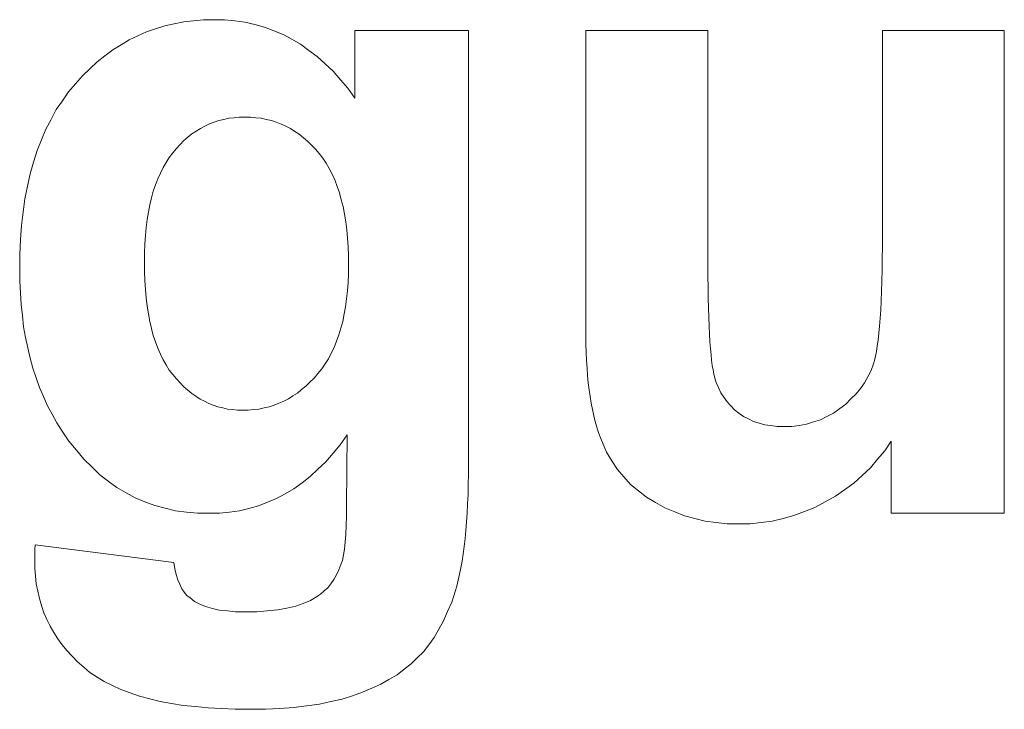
# Model space of a CAD drawing. Extents: x 1101 to 1942, y 41 to 882.
# Tile 40 of 104: x 1259.96 to 1263.66, y 842.89 to 845.48. Entities that reach past the tile are written whole.
import ezdxf

# ---------------------------------------------------------------- set-up
doc = ezdxf.new("R2010")
doc.units = 0
doc.layers.get('0').update_dxf_attribs({"lineweight": 13})
doc.layers.add('Beschriftung', color=7, linetype='Continuous', lineweight=25)

# ---------------------------------------------------------------- blocks, each defined once
blk = doc.blocks.new('Referenz-A03CP7TX1H', base_point=(1202.2632, 90.1338))
at = {"layer": 'Beschriftung', "color": 0, "lineweight": -2}
for p, q in [((1260.473, 845.4461), (1260.5071, 845.4573)), ((1260.5071, 845.4573), (1260.5427, 845.4649)), ((1260.5427, 845.4649), (1260.5784, 845.4725)), ((1260.5784, 845.4725), (1260.6157, 845.4762)), ((1260.6157, 845.4762), (1260.6528, 845.4799)), ((1260.6528, 845.4799), (1260.6918, 845.4799)), ((1260.6918, 845.4799), (1260.7318, 845.4799)), ((1260.7318, 845.4799), (1260.7701, 845.4753)), ((1260.7701, 845.4753), (1260.8083, 845.4708)), ((1260.8083, 845.4708), (1260.845, 845.4616)), ((1260.845, 845.4616), (1260.8815, 845.4523)), ((1260.8815, 845.4523), (1260.9163, 845.4385)), ((1260.374, 845.4048), (1260.4065, 845.4198)), ((1260.4065, 845.4198), (1260.4389, 845.4349)), ((1260.4389, 845.4349), (1260.473, 845.4461)), ((1260.9163, 845.4385), (1260.9511, 845.4247)), ((1260.9511, 845.4247), (1260.9841, 845.4063)), ((1261.2206, 845.1856), (1261.2206, 845.4399)), ((1261.2206, 845.4399), (1261.647, 845.4399)), ((1261.647, 845.4399), (1261.647, 843.8137)), ((1262.0879, 844.2938), (1262.0879, 845.4399)), ((1262.0879, 845.4399), (1262.5453, 845.4399)), ((1262.5453, 845.4399), (1262.5453, 844.6082)), ((1263.2004, 844.6763), (1263.2004, 845.4399)), ((1263.2004, 845.4399), (1263.6577, 845.4399)), ((1263.6577, 845.4399), (1263.6577, 843.6278)), ((1260.3121, 845.3672), (1260.3431, 845.3861)), ((1260.3431, 845.3861), (1260.374, 845.4048)), ((1260.9841, 845.4063), (1261.0171, 845.3879)), ((1261.0171, 845.3879), (1261.0485, 845.3649)), ((1260.2535, 845.3221), (1260.2828, 845.3447)), ((1260.2828, 845.3447), (1260.3121, 845.3672)), ((1261.0485, 845.3649), (1261.0798, 845.3419)), ((1261.0798, 845.3419), (1261.1094, 845.3143)), ((1260.2258, 845.2958), (1260.2535, 845.3221)), ((1261.1094, 845.3143), (1261.1389, 845.2867)), ((1260.172, 845.2395), (1260.1981, 845.2695)), ((1260.1981, 845.2695), (1260.2258, 845.2958)), ((1261.1389, 845.2867), (1261.1667, 845.2545)), ((1260.1458, 845.2094), (1260.172, 845.2395)), ((1261.1667, 845.2545), (1261.1945, 845.2224)), ((1260.123, 845.176), (1260.1458, 845.2094)), ((1261.1945, 845.2224), (1261.2206, 845.1856)), ((1260.1002, 845.1426), (1260.123, 845.176)), ((1260.0805, 845.1058), (1260.1002, 845.1426)), ((1260.0608, 845.069), (1260.0805, 845.1058)), ((1260.6581, 845.0806), (1260.6412, 845.0721)), ((1260.675, 845.0889), (1260.6581, 845.0806)), ((1260.6927, 845.0952), (1260.675, 845.0889)), ((1260.7105, 845.1016), (1260.6927, 845.0952)), ((1260.7292, 845.1057), (1260.7105, 845.1016)), ((1260.7479, 845.1099), (1260.7292, 845.1057)), ((1260.7674, 845.1119), (1260.7479, 845.1099)), ((1260.787, 845.1141), (1260.7674, 845.1119)), ((1260.8076, 845.1141), (1260.787, 845.1141)), ((1260.8286, 845.1141), (1260.8076, 845.1141)), ((1260.8488, 845.1119), (1260.8286, 845.1141)), ((1260.869, 845.1098), (1260.8488, 845.1119)), ((1260.8882, 845.1055), (1260.869, 845.1098)), ((1260.9075, 845.1013), (1260.8882, 845.1055)), ((1260.9259, 845.0949), (1260.9075, 845.1013)), ((1260.9443, 845.0885), (1260.9259, 845.0949)), ((1260.9617, 845.08), (1260.9443, 845.0885)), ((1260.9791, 845.0714), (1260.9617, 845.08)), ((1260.0446, 845.0289), (1260.0608, 845.069)), ((1260.6092, 845.0513), (1260.5941, 845.0386)), ((1260.6252, 845.0618), (1260.6092, 845.0513)), ((1260.6412, 845.0721), (1260.6252, 845.0618)), ((1260.9957, 845.0607), (1260.9791, 845.0714)), ((1261.0122, 845.0501), (1260.9957, 845.0607)), ((1261.0278, 845.0372), (1261.0122, 845.0501)), ((1260.0282, 844.9888), (1260.0446, 845.0289)), ((1260.5648, 845.0115), (1260.5507, 844.9968)), ((1260.579, 845.0261), (1260.5648, 845.0115)), ((1260.5941, 845.0386), (1260.579, 845.0261)), ((1261.0434, 845.0245), (1261.0278, 845.0372)), ((1261.0581, 845.0095), (1261.0434, 845.0245)), ((1261.0727, 844.9945), (1261.0581, 845.0095)), ((1260.0151, 844.9453), (1260.0282, 844.9888)), ((1260.5374, 844.98), (1260.524, 844.9633)), ((1260.5507, 844.9968), (1260.5374, 844.98)), ((1261.0866, 844.9775), (1261.0727, 844.9945)), ((1261.1004, 844.9604), (1261.0866, 844.9775)), ((1260.0021, 844.9018), (1260.0151, 844.9453)), ((1260.5125, 844.9443), (1260.5009, 844.9254)), ((1260.524, 844.9633), (1260.5125, 844.9443)), ((1261.1125, 844.941), (1261.1004, 844.9604)), ((1261.1246, 844.9217), (1261.1125, 844.941)), ((1259.9923, 844.8549), (1260.0021, 844.9018)), ((1260.4909, 844.9042), (1260.4809, 844.8831)), ((1260.5009, 844.9254), (1260.4909, 844.9042)), ((1261.1349, 844.9001), (1261.1246, 844.9217)), ((1261.1453, 844.8785), (1261.1349, 844.9001)), ((1260.4727, 844.8597), (1260.4643, 844.8364)), ((1260.4809, 844.8831), (1260.4727, 844.8597)), ((1261.1539, 844.8546), (1261.1453, 844.8785)), ((1259.9825, 844.8081), (1259.9923, 844.8549)), ((1260.4643, 844.8364), (1260.4577, 844.8109)), ((1261.1625, 844.8308), (1261.1539, 844.8546)), ((1261.1693, 844.8046), (1261.1625, 844.8308)), ((1259.976, 844.7579), (1259.9825, 844.8081)), ((1260.451, 844.7853), (1260.4461, 844.7575)), ((1260.4577, 844.8109), (1260.451, 844.7853)), ((1261.1763, 844.7785), (1261.1693, 844.8046)), ((1259.9695, 844.7076), (1259.976, 844.7579)), ((1260.4461, 844.7575), (1260.4411, 844.7297)), ((1261.1814, 844.7501), (1261.1763, 844.7785)), ((1261.1865, 844.7217), (1261.1814, 844.7501)), ((1260.4411, 844.7297), (1260.4377, 844.6998)), ((1261.19, 844.691), (1261.1865, 844.7217)), ((1259.9662, 844.6541), (1259.9695, 844.7076)), ((1260.4377, 844.6998), (1260.4344, 844.6698)), ((1261.1935, 844.6603), (1261.19, 844.691)), ((1263.2004, 844.6277), (1263.2004, 844.6763)), ((1259.9629, 844.6005), (1259.9662, 844.6541)), ((1260.4327, 844.6376), (1260.4311, 844.6055)), ((1260.4344, 844.6698), (1260.4327, 844.6376)), ((1261.1952, 844.6273), (1261.1935, 844.6603)), ((1259.9629, 844.5436), (1259.9629, 844.6005)), ((1260.4311, 844.6055), (1260.4311, 844.5711)), ((1261.197, 844.5944), (1261.1952, 844.6273)), ((1262.5453, 844.6082), (1262.5453, 844.5604)), ((1263.1999, 844.5837), (1263.2004, 844.6277)), ((1260.4311, 844.5711), (1260.4311, 844.5351)), ((1261.197, 844.5592), (1261.197, 844.5944)), ((1263.1993, 844.5396), (1263.1999, 844.5837)), ((1259.9629, 844.4982), (1259.9629, 844.5436)), ((1260.4311, 844.5351), (1260.4327, 844.5014)), ((1261.1952, 844.4938), (1261.197, 844.5255)), ((1261.197, 844.5255), (1261.197, 844.5592)), ((1262.5453, 844.5604), (1262.5457, 844.5173)), ((1263.1983, 844.5001), (1263.1993, 844.5396)), ((1259.9654, 844.4547), (1259.9629, 844.4982)), ((1260.4327, 844.5014), (1260.4344, 844.4678)), ((1261.1933, 844.4622), (1261.1952, 844.4938)), ((1262.5457, 844.5173), (1262.5461, 844.4743)), ((1263.1972, 844.4606), (1263.1983, 844.5001)), ((1259.9679, 844.4111), (1259.9654, 844.4547)), ((1260.4344, 844.4678), (1260.4377, 844.4366)), ((1261.1898, 844.4326), (1261.1933, 844.4622)), ((1262.5461, 844.4743), (1262.5469, 844.4357)), ((1263.1956, 844.4255), (1263.1972, 844.4606)), ((1260.4377, 844.4366), (1260.4411, 844.4053)), ((1261.1861, 844.403), (1261.1898, 844.4326)), ((1262.5469, 844.4357), (1262.5477, 844.3972)), ((1263.194, 844.3904), (1263.1956, 844.4255)), ((1259.9728, 844.3695), (1259.9679, 844.4111)), ((1260.4411, 844.4053), (1260.4461, 844.3765)), ((1260.4461, 844.3765), (1260.451, 844.3477)), ((1261.1808, 844.3756), (1261.1861, 844.403)), ((1262.5477, 844.3972), (1262.5488, 844.3634)), ((1263.1919, 844.3599), (1263.194, 844.3904)), ((1259.9778, 844.3278), (1259.9728, 844.3695)), ((1260.451, 844.3477), (1260.4577, 844.3213)), ((1261.1681, 844.3225), (1261.1753, 844.348)), ((1261.1753, 844.348), (1261.1808, 844.3756)), ((1262.5488, 844.3634), (1262.55, 844.3295)), ((1263.1897, 844.3295), (1263.1919, 844.3599)), ((1259.9853, 844.288), (1259.9778, 844.3278)), ((1260.4577, 844.3213), (1260.4643, 844.2949)), ((1261.1609, 844.2971), (1261.1681, 844.3225)), ((1262.55, 844.3295), (1262.5516, 844.3003)), ((1263.1844, 844.2774), (1263.1871, 844.3034)), ((1263.1871, 844.3034), (1263.1897, 844.3295)), ((1259.9929, 844.2482), (1259.9853, 844.288)), ((1260.4643, 844.2949), (1260.4727, 844.2708)), ((1260.4727, 844.2708), (1260.4809, 844.2468)), ((1261.1429, 844.2503), (1261.1519, 844.2737)), ((1261.1519, 844.2737), (1261.1609, 844.2971)), ((1262.0879, 844.2618), (1262.0879, 844.2938)), ((1262.5516, 844.3003), (1262.5532, 844.271)), ((1262.5532, 844.271), (1262.5552, 844.2464)), ((1263.1812, 844.2559), (1263.1844, 844.2774)), ((1260.0028, 844.2102), (1259.9929, 844.2482)), ((1260.4809, 844.2468), (1260.4909, 844.2253)), ((1261.1213, 844.2077), (1261.1321, 844.229)), ((1261.1321, 844.229), (1261.1429, 844.2503)), ((1262.0889, 844.2316), (1262.0879, 844.2618)), ((1262.0899, 844.2014), (1262.0889, 844.2316)), ((1262.5552, 844.2464), (1262.5571, 844.2218)), ((1263.1744, 844.2175), (1263.1781, 844.2344)), ((1263.1781, 844.2344), (1263.1812, 844.2559)), ((1260.0128, 844.1722), (1260.0028, 844.2102)), ((1260.4909, 844.2253), (1260.5009, 844.2037)), ((1260.5009, 844.2037), (1260.5125, 844.1845)), ((1261.1088, 844.1885), (1261.1213, 844.2077)), ((1262.0919, 844.1729), (1262.0899, 844.2014)), ((1262.5571, 844.2218), (1262.5594, 844.2019)), ((1262.5594, 844.2019), (1262.5618, 844.1818)), ((1263.1664, 844.188), (1263.1706, 844.2005)), ((1263.1706, 844.2005), (1263.1744, 844.2175)), ((1260.0251, 844.1362), (1260.0128, 844.1722)), ((1260.5125, 844.1845), (1260.524, 844.1654)), ((1260.524, 844.1654), (1260.5374, 844.1486)), ((1261.0817, 844.152), (1261.0961, 844.1693)), ((1261.0961, 844.1693), (1261.1088, 844.1885)), ((1262.0937, 844.1444), (1262.0919, 844.1729)), ((1262.5618, 844.1818), (1262.5646, 844.1664)), ((1262.5646, 844.1664), (1262.5673, 844.151)), ((1263.1457, 844.1402), (1263.1578, 844.1631)), ((1263.1578, 844.1631), (1263.1664, 844.188)), ((1260.0376, 844.1001), (1260.0251, 844.1362)), ((1260.5374, 844.1486), (1260.5507, 844.1318)), ((1260.5507, 844.1318), (1260.5648, 844.1172)), ((1261.0369, 844.1049), (1261.0522, 844.1198)), ((1261.0522, 844.1198), (1261.0674, 844.1348)), ((1261.0674, 844.1348), (1261.0817, 844.152)), ((1262.0967, 844.1176), (1262.0937, 844.1444)), ((1262.0995, 844.0908), (1262.0967, 844.1176)), ((1262.5673, 844.151), (1262.5704, 844.1403)), ((1262.5704, 844.1403), (1262.5767, 844.1188)), ((1262.5767, 844.1188), (1262.5856, 844.0995)), ((1263.1335, 844.1173), (1263.1457, 844.1402)), ((1260.0526, 844.0659), (1260.0376, 844.1001)), ((1260.5648, 844.1172), (1260.5788, 844.1025)), ((1260.5788, 844.1025), (1260.5936, 844.09)), ((1260.5936, 844.09), (1260.6085, 844.0774)), ((1261.0049, 844.079), (1261.0209, 844.0919)), ((1261.0209, 844.0919), (1261.0369, 844.1049)), ((1262.1034, 844.0657), (1262.0995, 844.0908)), ((1262.5856, 844.0995), (1262.5945, 844.0802)), ((1263.1019, 844.0755), (1263.1177, 844.0964)), ((1263.1177, 844.0964), (1263.1335, 844.1173)), ((1260.0676, 844.0316), (1260.0526, 844.0659)), ((1260.6085, 844.0774), (1260.6241, 844.067)), ((1260.6241, 844.067), (1260.6397, 844.0565)), ((1260.6397, 844.0565), (1260.6561, 844.0481)), ((1260.6561, 844.0481), (1260.6724, 844.0397)), ((1260.9359, 844.0404), (1260.9536, 844.049)), ((1260.9536, 844.049), (1260.9712, 844.0576)), ((1260.9712, 844.0576), (1260.988, 844.0683)), ((1260.988, 844.0683), (1261.0049, 844.079)), ((1262.1072, 844.0407), (1262.1034, 844.0657)), ((1262.5945, 844.0802), (1262.6058, 844.0632)), ((1262.6058, 844.0632), (1262.6173, 844.0462)), ((1262.6173, 844.0462), (1262.6313, 844.0313)), ((1263.063, 844.0378), (1263.0824, 844.0567)), ((1263.0824, 844.0567), (1263.1019, 844.0755)), ((1260.085, 843.9993), (1260.0676, 844.0316)), ((1260.6724, 844.0397), (1260.6895, 844.0335)), ((1260.6895, 844.0335), (1260.7067, 844.0272)), ((1260.7067, 844.0272), (1260.7246, 844.023)), ((1260.7246, 844.023), (1260.7425, 844.0187)), ((1260.7425, 844.0187), (1260.7613, 844.0167)), ((1260.7613, 844.0167), (1260.78, 844.0146)), ((1260.78, 844.0146), (1260.7994, 844.0146)), ((1260.7994, 844.0146), (1260.8202, 844.0146)), ((1260.8202, 844.0146), (1260.8405, 844.0167)), ((1260.8405, 844.0167), (1260.8605, 844.0189)), ((1260.8605, 844.0189), (1260.8798, 844.0232)), ((1260.8798, 844.0232), (1260.899, 844.0275)), ((1260.899, 844.0275), (1260.9174, 844.0339)), ((1260.9174, 844.0339), (1260.9359, 844.0404)), ((1262.1121, 844.0173), (1262.1072, 844.0407)), ((1262.1169, 843.9941), (1262.1121, 844.0173)), ((1262.6313, 844.0313), (1262.6454, 844.0165)), ((1262.6454, 844.0165), (1262.6621, 844.0039)), ((1263.0168, 844.0041), (1263.0399, 844.021)), ((1263.0399, 844.021), (1263.063, 844.0378)), ((1260.1024, 843.967), (1260.085, 843.9993)), ((1262.1227, 843.9725), (1262.1169, 843.9941)), ((1262.1285, 843.9508), (1262.1227, 843.9725)), ((1262.6621, 844.0039), (1262.6787, 843.9913)), ((1262.6787, 843.9913), (1262.6975, 843.9819)), ((1262.6975, 843.9819), (1262.7164, 843.9725)), ((1262.7164, 843.9725), (1262.7375, 843.9662)), ((1262.9152, 843.962), (1262.9414, 843.9705)), ((1262.9414, 843.9705), (1262.9675, 843.9789)), ((1262.9675, 843.9789), (1262.9921, 843.9915)), ((1262.9921, 843.9915), (1263.0168, 844.0041)), ((1260.1223, 843.9365), (1260.1024, 843.967)), ((1260.1478, 843.8979), (1260.1223, 843.9365)), ((1262.1352, 843.931), (1262.1285, 843.9508)), ((1262.7375, 843.9662), (1262.7585, 843.9599)), ((1262.7585, 843.9599), (1262.7818, 843.9568)), ((1262.7818, 843.9568), (1262.8052, 843.9537)), ((1262.8052, 843.9537), (1262.8307, 843.9537)), ((1262.8307, 843.9537), (1262.8599, 843.9537)), ((1262.8599, 843.9537), (1262.8876, 843.9578)), ((1262.8876, 843.9578), (1262.9152, 843.962)), ((1260.1755, 843.8641), (1260.1478, 843.8979)), ((1261.1918, 843.9217), (1261.1661, 843.885)), ((1261.1896, 843.6566), (1261.1918, 843.9217)), ((1262.142, 843.9111), (1262.1352, 843.931)), ((1262.1497, 843.893), (1262.142, 843.9111)), ((1263.2331, 843.8989), (1263.2095, 843.8627)), ((1263.2331, 843.6278), (1263.2331, 843.8989)), ((1260.2031, 843.8304), (1260.1755, 843.8641)), ((1261.1661, 843.885), (1261.1387, 843.8529)), ((1262.1652, 843.8568), (1262.1497, 843.893)), ((1263.2095, 843.8627), (1263.1823, 843.8304)), ((1260.2331, 843.8015), (1260.2031, 843.8304)), ((1261.1387, 843.8529), (1261.1113, 843.8207)), ((1262.1853, 843.8246), (1262.1652, 843.8568)), ((1262.2056, 843.7925), (1262.1853, 843.8246)), ((1263.1823, 843.8304), (1263.155, 843.798)), ((1260.263, 843.7725), (1260.2331, 843.8015)), ((1261.0823, 843.7931), (1261.0532, 843.7656)), ((1261.1113, 843.8207), (1261.0823, 843.7931)), ((1261.647, 843.8137), (1261.647, 843.7736)), ((1262.2305, 843.7643), (1262.2056, 843.7925)), ((1263.155, 843.798), (1263.124, 843.7695)), ((1260.2952, 843.7484), (1260.263, 843.7725)), ((1260.3274, 843.7243), (1260.2952, 843.7484)), ((1261.0532, 843.7656), (1261.0226, 843.7426)), ((1261.647, 843.7736), (1261.6462, 843.7361)), ((1262.2555, 843.7362), (1262.2305, 843.7643)), ((1263.124, 843.7695), (1263.0931, 843.741)), ((1260.3619, 843.705), (1260.3274, 843.7243)), ((1260.9919, 843.7196), (1260.9595, 843.7012)), ((1261.0226, 843.7426), (1260.9919, 843.7196)), ((1261.6462, 843.7361), (1261.6454, 843.6985)), ((1262.2852, 843.7121), (1262.2555, 843.7362)), ((1262.315, 843.6879), (1262.2852, 843.7121)), ((1263.0584, 843.7164), (1263.0237, 843.6917)), ((1263.0931, 843.741), (1263.0584, 843.7164)), ((1260.3964, 843.6857), (1260.3619, 843.705)), ((1260.4331, 843.6712), (1260.3964, 843.6857)), ((1260.9271, 843.6829), (1260.8931, 843.6691)), ((1260.9595, 843.7012), (1260.9271, 843.6829)), ((1261.6454, 843.6985), (1261.6439, 843.6634)), ((1262.3494, 843.6679), (1262.315, 843.6879)), ((1263.0237, 843.6917), (1262.9853, 843.6709)), ((1260.4698, 843.6567), (1260.4331, 843.6712)), ((1260.5088, 843.6471), (1260.4698, 843.6567)), ((1260.5478, 843.6375), (1260.5088, 843.6471)), ((1260.589, 843.6326), (1260.5478, 843.6375)), ((1260.8233, 843.6462), (1260.7876, 843.637)), ((1260.859, 843.6553), (1260.8233, 843.6462)), ((1260.8931, 843.6691), (1260.859, 843.6553)), ((1261.1896, 843.6164), (1261.1896, 843.6566)), ((1261.6439, 843.6634), (1261.6423, 843.6284)), ((1262.384, 843.6479), (1262.3494, 843.6679)), ((1262.4208, 843.6329), (1262.384, 843.6479)), ((1262.947, 843.6501), (1262.9076, 843.6345)), ((1262.9853, 843.6709), (1262.947, 843.6501)), ((1260.6303, 843.6278), (1260.589, 843.6326)), ((1260.6738, 843.6278), (1260.6303, 843.6278)), ((1260.7129, 843.6278), (1260.6738, 843.6278)), ((1260.7502, 843.6324), (1260.7129, 843.6278)), ((1260.7876, 843.637), (1260.7502, 843.6324)), ((1261.1883, 843.5826), (1261.1896, 843.6164)), ((1261.6423, 843.6284), (1261.6399, 843.5959)), ((1262.4575, 843.6179), (1262.4208, 843.6329)), ((1262.4965, 843.6078), (1262.4575, 843.6179)), ((1262.5354, 843.5978), (1262.4965, 843.6078)), ((1262.8276, 843.6085), (1262.7872, 843.5982)), ((1262.8682, 843.6189), (1262.8276, 843.6085)), ((1262.9076, 843.6345), (1262.8682, 843.6189)), ((1263.6577, 843.6278), (1263.2331, 843.6278)), ((1261.187, 843.5487), (1261.1883, 843.5826)), ((1261.6376, 843.5634), (1261.6344, 843.5335)), ((1261.6399, 843.5959), (1261.6376, 843.5634)), ((1262.5767, 843.5928), (1262.5354, 843.5978)), ((1262.6179, 843.5877), (1262.5767, 843.5928)), ((1262.6614, 843.5877), (1262.6179, 843.5877)), ((1262.704, 843.5877), (1262.6614, 843.5877)), ((1262.7455, 843.593), (1262.704, 843.5877)), ((1262.7872, 843.5982), (1262.7455, 843.593)), ((1261.1843, 843.5211), (1261.187, 843.5487)), ((1261.6344, 843.5335), (1261.6313, 843.5034)), ((1260.0198, 843.478), (1260.0202, 843.4925)), ((1260.0202, 843.4925), (1260.021, 843.5097)), ((1260.021, 843.5097), (1260.5418, 843.4429)), ((1261.1777, 843.4723), (1261.1818, 843.4935)), ((1261.1818, 843.4935), (1261.1843, 843.5211)), ((1261.6313, 843.5034), (1261.6273, 843.476)), ((1260.0194, 843.4635), (1260.0198, 843.478)), ((1260.0194, 843.4515), (1260.0194, 843.4635)), ((1261.1738, 843.4509), (1261.1777, 843.4723)), ((1261.6273, 843.476), (1261.6233, 843.4487)), ((1260.0194, 843.4212), (1260.0194, 843.4515)), ((1260.0222, 843.3921), (1260.0194, 843.4212)), ((1260.5418, 843.4429), (1260.5451, 843.4188)), ((1260.5451, 843.4188), (1260.5504, 843.3984)), ((1261.1607, 843.4151), (1261.1685, 843.436)), ((1261.1685, 843.436), (1261.1738, 843.4509)), ((1261.6186, 843.4237), (1261.6138, 843.3988)), ((1261.6233, 843.4487), (1261.6186, 843.4237)), ((1260.0251, 843.3631), (1260.0222, 843.3921)), ((1260.5504, 843.3984), (1260.5558, 843.3779)), ((1261.1301, 843.3637), (1261.1415, 843.3789)), ((1261.1415, 843.3789), (1261.1511, 843.397)), ((1261.1511, 843.397), (1261.1607, 843.4151)), ((1261.6138, 843.3988), (1261.6083, 843.3765)), ((1260.0309, 843.3354), (1260.0251, 843.3631)), ((1260.5558, 843.3779), (1260.5634, 843.3613)), ((1260.5634, 843.3613), (1260.571, 843.3447)), ((1260.571, 843.3447), (1260.5806, 843.3319)), ((1261.1055, 843.3363), (1261.1187, 843.3486)), ((1261.1187, 843.3486), (1261.1301, 843.3637)), ((1261.6028, 843.3541), (1261.5966, 843.3342)), ((1261.6083, 843.3765), (1261.6028, 843.3541)), ((1260.0366, 843.3077), (1260.0309, 843.3354)), ((1260.0452, 843.2813), (1260.0366, 843.3077)), ((1260.5806, 843.3319), (1260.5903, 843.319)), ((1260.5903, 843.319), (1260.6022, 843.31)), ((1260.6022, 843.31), (1260.6185, 843.2971)), ((1261.0547, 843.3005), (1261.077, 843.3145)), ((1261.077, 843.3145), (1261.0922, 843.324)), ((1261.0922, 843.324), (1261.1055, 843.3363)), ((1261.5966, 843.3342), (1261.5839, 843.2946)), ((1260.0538, 843.2548), (1260.0452, 843.2813)), ((1260.6185, 843.2971), (1260.6395, 843.2873)), ((1260.6395, 843.2873), (1260.6605, 843.2776)), ((1260.6605, 843.2776), (1260.6862, 843.2711)), ((1260.6862, 843.2711), (1260.7119, 843.2646)), ((1260.9312, 843.2651), (1260.9648, 843.2723)), ((1260.9648, 843.2723), (1260.9985, 843.2793)), ((1260.9985, 843.2793), (1261.0266, 843.2899)), ((1261.0266, 843.2899), (1261.0547, 843.3005)), ((1261.5839, 843.2946), (1261.5687, 843.2591)), ((1260.0653, 843.2298), (1260.0538, 843.2548)), ((1260.7119, 843.2646), (1260.7423, 843.2614)), ((1260.7423, 843.2614), (1260.7728, 843.2581)), ((1260.7728, 843.2581), (1260.8079, 843.2581)), ((1260.8079, 843.2581), (1260.8527, 843.2581)), ((1260.8527, 843.2581), (1260.892, 843.2617)), ((1260.892, 843.2617), (1260.9312, 843.2651)), ((1261.5687, 843.2591), (1261.5536, 843.2238)), ((1260.0768, 843.2048), (1260.0653, 843.2298)), ((1260.0912, 843.181), (1260.0768, 843.2048)), ((1261.5536, 843.2238), (1261.5359, 843.1926)), ((1260.1055, 843.1572), (1260.0912, 843.181)), ((1260.1228, 843.1348), (1260.1055, 843.1572)), ((1261.5182, 843.1615), (1261.4979, 843.1346)), ((1261.5359, 843.1926), (1261.5182, 843.1615)), ((1260.14, 843.1124), (1260.1228, 843.1348)), ((1261.4979, 843.1346), (1261.4777, 843.1077)), ((1260.1602, 843.0913), (1260.14, 843.1124)), ((1260.1802, 843.0702), (1260.1602, 843.0913)), ((1261.455, 843.0852), (1261.4321, 843.0624)), ((1261.4777, 843.1077), (1261.455, 843.0852)), ((1260.2032, 843.0505), (1260.1802, 843.0702)), ((1260.2263, 843.0307), (1260.2032, 843.0505)), ((1261.4321, 843.0624), (1261.4056, 843.0423)), ((1260.2532, 843.0134), (1260.2263, 843.0307)), ((1260.2803, 842.9961), (1260.2532, 843.0134)), ((1261.3789, 843.0222), (1261.3486, 843.0045)), ((1261.4056, 843.0423), (1261.3789, 843.0222)), ((1260.3112, 842.9813), (1260.2803, 842.9961)), ((1260.3422, 842.9664), (1260.3112, 842.9813)), ((1261.3181, 842.9868), (1261.2839, 842.9715)), ((1261.3486, 843.0045), (1261.3181, 842.9868)), ((1260.3771, 842.9541), (1260.3422, 842.9664)), ((1260.4122, 842.9417), (1260.3771, 842.9541)), ((1260.451, 842.9318), (1260.4122, 842.9417)), ((1261.2116, 842.9434), (1261.1736, 842.9307)), ((1261.2496, 842.9562), (1261.2116, 842.9434)), ((1261.2839, 842.9715), (1261.2496, 842.9562)), ((1260.49, 842.9219), (1260.451, 842.9318)), ((1260.533, 842.9145), (1260.49, 842.9219)), ((1260.5759, 842.9071), (1260.533, 842.9145)), ((1260.6229, 842.9022), (1260.5759, 842.9071)), ((1260.6698, 842.8972), (1260.6229, 842.9022)), ((1260.9911, 842.8987), (1260.938, 842.8955)), ((1261.0393, 842.9051), (1260.9911, 842.8987)), ((1261.0875, 842.9115), (1261.0393, 842.9051)), ((1261.1305, 842.9211), (1261.0875, 842.9115)), ((1261.1736, 842.9307), (1261.1305, 842.9211)), ((1260.7208, 842.8948), (1260.6698, 842.8972)), ((1260.7718, 842.8923), (1260.7208, 842.8948)), ((1260.8267, 842.8923), (1260.7718, 842.8923)), ((1260.8848, 842.8923), (1260.8267, 842.8923)), ((1260.938, 842.8955), (1260.8848, 842.8923))]:
    blk.add_line(p, q, dxfattribs=at)

msp = doc.modelspace()

# ---------------------------------------------------------------- block references
at = {"color": 251, "lineweight": 13, "ltscale": 0.13, "true_color": 0x5f5f5f}
msp.add_blockref('Referenz-A03CP7TX1H', (1202.2632, 90.1338), dxfattribs=at)

doc.saveas('drawing.dxf')
